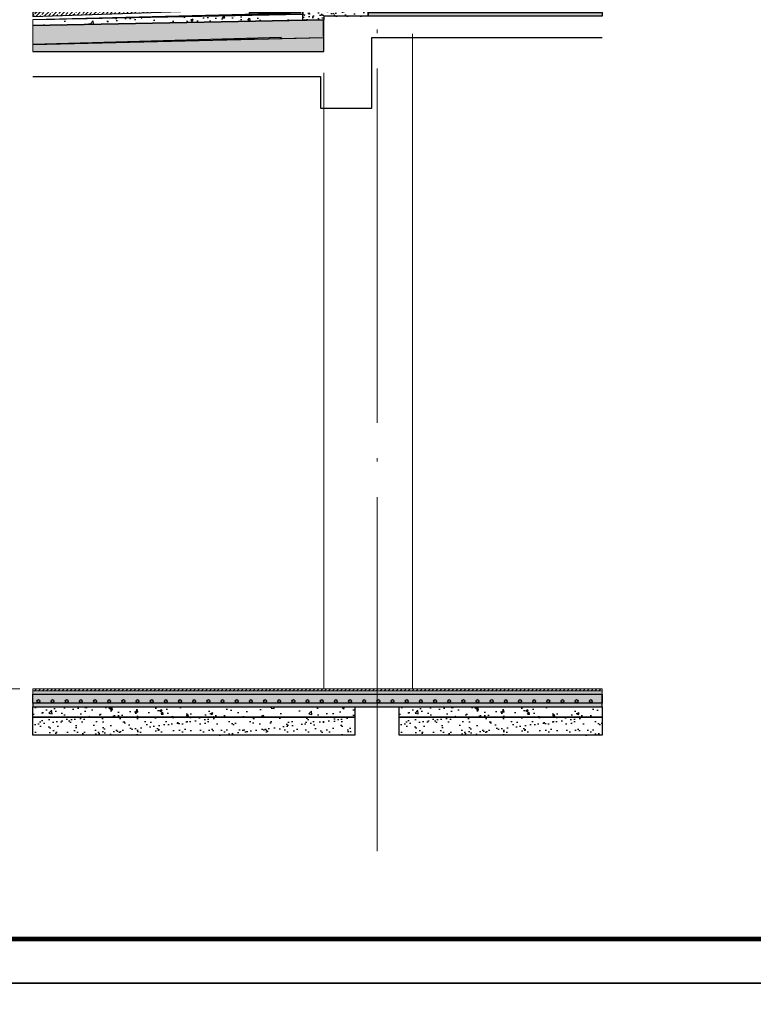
# Model space of a CAD drawing. Extents: x 447288 to 563800, y -194684 to 241749.
# Tile 36 of 91: x 468149 to 472292, y -150252 to -144692. Entities that reach past the tile are written whole.
import ezdxf

# ---------------------------------------------------------------- set-up
doc = ezdxf.new("R2010")
doc.units = 0
doc.header["$LTSCALE"] = 1000
for name, pattern in [('35$0$DASH', [0.35, 0.25, -0.1]), ('DASH', [0.35, 0.25, -0.1]), ('DOTE', [2.42, 2, -0.2, 0.02, -0.2])]:
    doc.linetypes.add(name, pattern=pattern)
doc.layers.get('0').update_dxf_attribs({"lineweight": 20})
for name, color, linetype in [('35$0$A-detl-FINISH', 1, 'Continuous'), ('35$0$A-detl-MEDM', 50, 'Continuous'), ('35$0$A-detl-XH', 8, 'Continuous'), ('35$0$PUB_HATCH', 8, 'Continuous'), ('35$0$保温层', 2, 'Continuous'), ('8$0$PUB_HATCH', 8, 'Continuous'), ('A-ELEV-LIN1', 40, 'Continuous'), ('A-ELEV-THIN', 7, 'Continuous'), ('A-OVER', 7, 'Continuous'), ('A-WATER-LAYER', 7, 'Continuous'), ('PUB_HATCH', 8, 'Continuous'), ('PUB_TITLE', 4, 'Continuous'), ('SURFACE', 6, 'Continuous'), ('详图填充-细石混凝土、混凝土', 8, 'Continuous'), ('详图现充-水泥砂浆', 8, 'Continuous')]:
    doc.layers.add(name, color=color, linetype=linetype)
doc.layers.add('A-ASIS', color=115, linetype='DASH', lineweight=0, plot=False)
for name, color, linetype, lineweight in [('DOTE', 10, 'DOTE', 9), ('详图填充-防水层', 126, 'Continuous', 200), ('防水', 124, 'Continuous', 0)]:
    doc.layers.add(name, color=color, linetype=linetype, lineweight=lineweight)

# ---------------------------------------------------------------- blocks, each defined once
blk = doc.blocks.new('*U185')
at = {"layer": '35$0$A-detl-XH', "linetype": 'Continuous'}
h = blk.add_hatch(dxfattribs=at)
h.set_pattern_fill('混凝土', color=256, scale=10, style=0)
h.set_pattern_definition([(50, (-48520.765, -34543.11), (71.72602, -6.275213), [7.5, -82.5]), (355, (-48520.765, -34543.11), (-13.87513, 75.21921), [6, -66]), (100.4514, (-48514.79, -34543.63), (57.85094, 68.943954), [6.37402, -70.11421]), (46.1842, (-48520.765, -34523.11), (106.7241, -16.5519), [11.25, -123.75]), (96.6356, (-48511.87, -34524.49), (93.46627, 97.41179), [9.56103, -105.1713]), (351.1842, (-48520.76, -34523.11), (93.4662, 97.41186), [9, -99]), (21, (-48510.765, -34528.11), (59.690705, -40.26189), [7.5, -82.5]), (326, (-48510.765, -34528.11), (24.33153, 72.515005), [6, -66]), (71.4514, (-48505.79, -34531.464), (84.02226, 32.25305), [6.37402, -70.11421]), (37.5, (-48520.765, -34543.11), (1.215986, 33.289385), [0, -65.2, 0, -67, 0, -66.25]), (7.5, (-48520.765, -34543.11), (26.306954, 39.441171), [0, -38.2, 0, -63.7, 0, -25.25]), (327.5, (-48543.065, -34543.11), (53.382244, -2.255487), [0, -25, 0, -78, 0, -103.5]), (317.5, (-48553.065, -34543.11), (58.318617, 10.0105), [0, -32.5, 0, -51.8, 0, -73.5])])
h.paths.add_polyline_path([(-487.8, 100), (2726.8, 100), (2726.8, 50), (-487.8, 50)])
at = {"layer": '35$0$PUB_HATCH'}
h = blk.add_hatch(dxfattribs=at)
h.set_pattern_fill('ANSI31', color=256, scale=10, style=0)
h.set_pattern_definition([(45, (1904.808, 0.005), (-11.22532, 11.22532), [])])
h.paths.add_polyline_path([(-487.8, 130), (2726.8, 130), (2726.8, 120), (-487.8, 120)])
at = {"layer": '8$0$PUB_HATCH'}
h = blk.add_hatch(dxfattribs=at)
h.set_pattern_fill('HONEY', color=252, scale=5)
h.set_pattern_definition([(0, (2726.777, 0), (11.90625, 6.874075), [7.9375, -15.875]), (120, (2726.777, 0), (-11.906249, 6.874077), [7.9375, -15.875]), (60, (2726.777, 0), (1e-06, 13.748152), [-15.875, 7.9375])])
h.paths.add_polyline_path([(2726.8, 50), (-487.8, 50), (-487.8, 30), (2726.8, 30)])
at = {"layer": 'PUB_HATCH', "linetype": 'Continuous'}
h = blk.add_hatch(dxfattribs=at)
h.set_pattern_fill('AR-SAND', color=256, scale=10, style=0)
h.set_pattern_definition([(37.5, (-48520.765, -34533.117), (-0.8000156, 24.470662), [0, -19.304, 0, -21.59, 0, -20.6375]), (7.5, (-48520.765, -34533.117), (22.476164, 35.841255), [0, -10.414, 0, -17.399, 0, -6.6675]), (327.5, (-48536.386, -34533.117), (39.5496185, 0.071859), [0, -6.35, 0, -22.86, 0, -29.845]), (317.5, (-48536.386, -34533.117), (38.177823, 11.146466), [0, -3.175, 0, -14.986, 0, -17.145])])
h.paths.add_polyline_path([(2726.8, 100), (2726.8, 120), (-487.8, 120), (-487.8, 100)])
blk.add_lwpolyline([(-487.8, 130), (2726.8, 130), (2726.8, 120), (-487.8, 120)], close=True)
at = {"linetype": 'Continuous'}
blk.add_lwpolyline([(2726.8, 100), (2726.8, 120), (-487.8, 120), (-487.8, 100)], close=True, dxfattribs=at)
at = {"layer": '35$0$A-detl-FINISH', "linetype": 'Continuous'}
blk.add_line((-462.8, 100), (2726.8, 100), dxfattribs=at)
for centre in [(-457.4, 62), (-377.4, 62), (-297.4, 62), (-217.4, 62), (-137.4, 62), (-57.4, 62), (22.6, 62), (102.6, 62), (182.6, 62), (262.6, 62), (342.6, 62), (422.6, 62), (502.6, 62), (582.6, 62), (662.6, 62), (742.6, 62), (822.6, 62), (902.6, 62), (982.6, 62), (1062.6, 62), (1142.6, 62), (1222.6, 62), (1302.6, 62), (1382.6, 62), (1462.6, 62), (1542.6, 62), (1622.6, 62), (1702.6, 62), (1782.6, 62), (1862.6, 62), (1942.6, 62), (2022.6, 62), (2102.6, 62), (2182.6, 62), (2262.6, 62), (2342.6, 62), (2422.6, 62), (2502.6, 62), (2582.6, 62), (2662.6, 62)]:
    blk.add_circle(centre, 8, dxfattribs=at)
at = {"layer": '35$0$保温层'}
blk.add_lwpolyline([(2726.8, 52), (2726.8, 100)], dxfattribs=at)
at = {"layer": 'A-ELEV-THIN'}
blk.add_lwpolyline([(-487.8, 100), (2726.8, 100), (2726.8, 50), (-487.8, 50)], close=True, dxfattribs=at)
at = {"layer": 'SURFACE', "color": 2}
blk.add_lwpolyline([(2726.8, 50), (-487.8, 50), (-487.8, 30), (2726.8, 30)], close=True, dxfattribs=at)
at = {"layer": '防水', "linetype": '35$0$DASH', "ltscale": 0.15, "const_width": 0.8}
blk.add_lwpolyline([(-487.8, 50), (2726.8, 50)], dxfattribs=at)
blk = doc.blocks.new('DSFGSER')
h = blk.add_hatch()
h.set_pattern_fill('ANSI33', color=253, scale=10)
h.set_pattern_definition([(45, (-652511.37, -19460.36), (-22.4506403, 22.4506403), []), (45, (-652488.92, -19460.36), (-22.4506403, 22.4506403), [15.875, -7.9375])])
edge = h.paths.add_edge_path()
edge.add_arc((-244.9, 671.3), 127, 267.3589, 305.063)
edge.add_line((-171.9, 567.3), (-171.9, 593.4))
edge.add_line((-171.9, 593.4), (-171.9, 600))
edge.add_arc((-244.9, 671.3), 102, 266.8316, 315.6691, ccw=False)
edge.add_line((-250.5, 569.4), (-1643.2, 522.3))
edge.add_line((-1643.2, 522.3), (-1643.2, 497.3))
edge.add_line((-1643.2, 497.3), (-250.7, 544.4))
at = {"layer": '35$0$A-detl-XH', "linetype": 'Continuous'}
h = blk.add_hatch(dxfattribs=at)
h.set_pattern_fill('AR-SAND', color=256, scale=2, style=0)
h.set_pattern_definition([(37.5, (-44137.375, -5774.8074), (-0.16000313, 4.89413237), [0, -3.8608, 0, -4.318, 0, -4.1275]), (7.5, (-44137.375, -5774.8074), (4.4952328, 7.168251), [0, -2.0828, 0, -3.4798, 0, -1.3335]), (327.5, (-44140.4993, -5774.8074), (7.9099237, 0.01437185), [0, -1.27, 0, -4.572, 0, -5.969]), (317.5, (-44140.499, -5774.8074), (7.6355645, 2.2292932), [0, -0.635, 0, -2.9972, 0, -3.429])])
h.paths.add_polyline_path([(-130, 520.4), (-130, 560.1), (380, 560.1), (380, 550), (-120, 550), (-120, 510.3), (-420, 510.4), (-420, 520.5)])
h = blk.add_hatch(dxfattribs=at)
h.set_pattern_fill('AR-SAND', color=256, scale=10, style=0)
h.set_pattern_definition([(37.5, (-51247.542, -34053.097), (-0.8000156, 24.470662), [0, -19.304, 0, -21.59, 0, -20.6375]), (7.5, (-51247.542, -34053.097), (22.476164, 35.841255), [0, -10.414, 0, -17.399, 0, -6.6675]), (327.5, (-51263.163, -34053.097), (39.5496185, 0.071859), [0, -6.35, 0, -22.86, 0, -29.845]), (317.5, (-51263.163, -34053.097), (38.177823, 11.146466), [0, -3.175, 0, -14.986, 0, -17.145])])
h.paths.add_polyline_path([(130, 560.1), (130, 590), (1571.4, 590), (1571.4, 570), (380, 570), (380, 560.1)])
h = blk.add_hatch(dxfattribs=at)
h.set_pattern_fill('混凝土', color=256, scale=10, style=0)
h.set_pattern_definition([(50, (-51247.54, -34073.09), (71.72602, -6.275213), [7.5, -82.5]), (355, (-51247.54, -34073.09), (-13.87513, 75.21921), [6, -66]), (100.4514, (-51241.565, -34073.61), (57.85094, 68.943954), [6.37402, -70.11421]), (46.1842, (-51247.54, -34053.09), (106.7241, -16.5519), [11.25, -123.75]), (96.6356, (-51238.65, -34054.47), (93.46627, 97.41179), [9.56103, -105.1713]), (351.1842, (-51247.54, -34053.09), (93.4662, 97.41186), [9, -99]), (21, (-51237.54, -34058.09), (59.690705, -40.26189), [7.5, -82.5]), (326, (-51237.54, -34058.09), (24.33153, 72.515005), [6, -66]), (71.4514, (-51232.57, -34061.445), (84.02226, 32.25305), [6.37402, -70.11421]), (37.5, (-51247.542, -34073.09), (1.215986, 33.289385), [0, -65.2, 0, -67, 0, -66.25]), (7.5, (-51247.54, -34073.09), (26.306954, 39.441171), [0, -38.2, 0, -63.7, 0, -25.25]), (327.5, (-51269.842, -34073.09), (53.382244, -2.255487), [0, -25, 0, -78, 0, -103.5]), (317.5, (-51279.84, -34073.09), (58.318617, 10.010498), [0, -32.5, 0, -51.8, 0, -73.5])])
h.paths.add_polyline_path([(1571.4, 570), (380, 570), (380, 560.1), (380, 560), (380, 550), (250, 550), (250, 520), (1571.4, 520)])
at = {"layer": '35$0$PUB_HATCH'}
h = blk.add_hatch(dxfattribs=at)
h.set_pattern_fill('ANSI31', color=256, scale=10, style=0)
h.set_pattern_definition([(45, (-44141.69, -5774.807), (-11.22532, 11.22532), [])])
h.paths.add_polyline_path([(-170, 570.1), (25.9, 570.1), (25.9, 600), (-165.7, 600), (-170, 595.7)])
h = blk.add_hatch(dxfattribs=at)
h.set_pattern_fill('ANSI31', color=256, scale=10, style=0)
h.set_pattern_definition([(45, (-821.969, 470.02), (-11.22532, 11.22532), [])])
h.paths.add_polyline_path([(1571.4, 600), (130, 600), (130, 590), (1571.4, 590)])
at = {"layer": '8$0$PUB_HATCH'}
h = blk.add_hatch(dxfattribs=at)
h.set_pattern_fill('隔热材料01', color=252, scale=50)
h.set_pattern_definition([(270, (-331231.213, -232076.316), (25, -5e-15), [2.508875, -22.491125]), (270, (-331249.942, -232076.316), (25, -5e-15), [2.508875, -22.491125]), (90, (-331237.186, -232093.28), (-25, 1e-15), [2.508875, -22.491125]), (90, (-331243.97, -232093.28), (-25, 1e-15), [2.508875, -22.491125]), (180, (-331228.071, -232097.298), (-3e-15, -25), [25.012125, 0.012125]), (135, (-331235.05, -232096.044), (1e-15, 24.999937), [2.134, -33.221375]), (116.56505, (-331211.559, -232094.535), (5.64e-05, 24.9999667), [1.4025, -54.49925]), (116.56505, (-331236.559, -232094.535), (5.64e-05, 24.9999667), [1.4025, -54.49925]), (153.43495, (-331207.541, -232097.298), (-5.64e-05, 24.9999667), [2.805, -53.09675]), (153.43495, (-331232.541, -232097.298), (-5.64e-05, 24.9999667), [2.805, -53.09675]), (63.43495, (-331212.186, -232090.772), (-5.64e-05, 24.9999667), [13.357, -42.54475]), (63.43495, (-331237.186, -232090.772), (-5.64e-05, 24.9999667), [13.357, -42.54475]), (116.56505, (-331206.213, -232076.316), (5.64e-05, 24.9999667), [1.4025, -54.49925]), (116.56505, (-331231.213, -232076.316), (5.64e-05, 24.9999667), [1.4025, -54.49925]), (135, (-331231.84, -232075.062), (1e-15, 24.999937), [2.134, -33.221375]), (153.43495, (-331208.35, -232073.553), (-5.64e-05, 24.9999667), [2.805, -53.09675]), (153.43495, (-331233.35, -232073.553), (-5.64e-05, 24.9999667), [2.805, -53.09675]), (45, (-331249.315, -232075.062), (1e-15, 24.999937), [2.134, -33.221375]), (63.43495, (-331224.942, -232076.316), (-5.64e-05, 24.9999667), [1.4025, -54.49925]), (63.43495, (-331249.942, -232076.316), (-5.64e-05, 24.9999667), [1.4025, -54.49925]), (26.56505, (-331222.806, -232073.553), (5.64e-05, 24.9999667), [2.805, -53.09675]), (26.56505, (-331247.806, -232073.553), (5.64e-05, 24.9999667), [2.805, -53.09675]), (116.56505, (-331218.969, -232090.772), (5.64e-05, 24.9999667), [13.357, -42.54475]), (116.56505, (-331243.969, -232090.772), (5.64e-05, 24.9999667), [13.357, -42.54475]), (45, (-331246.105, -232096.044), (1e-15, 24.999937), [2.134, -33.221375]), (63.43495, (-331219.596, -232094.535), (-5.64e-05, 24.9999667), [1.4025, -54.49925]), (63.43495, (-331244.596, -232094.535), (-5.64e-05, 24.9999667), [1.4025, -54.49925]), (26.56505, (-331223.614, -232097.298), (5.64e-05, 24.9999667), [2.805, -53.09675]), (26.56505, (-331248.614, -232097.298), (5.64e-05, 24.9999667), [2.805, -53.09675])])
h.paths.add_polyline_path([(250, 520), (1571.4, 520), (1571.4, 500), (250, 500)])
at = {"layer": 'A-ELEV-THIN'}
blk.add_hatch(color=253, dxfattribs=at).paths.add_polyline_path([(40, 600), (25.9, 600), (25.9, 560.1), (40, 560.1)])
at = {"layer": 'PUB_HATCH'}
h = blk.add_hatch(dxfattribs=at)
h.set_pattern_fill('混凝土', color=256, scale=10)
h.set_pattern_definition([(50, (-652488.547, -19460.36), (71.726018, -6.2752135), [7.5, -82.5]), (355, (-652488.55, -19460.36), (-13.875133, 75.219213), [6, -66]), (100.4514, (-652482.57, -19460.88), (57.850938, 68.943954), [6.374019, -70.114211]), (46.1842, (-652488.55, -19440.36), (106.724105, -16.551901), [11.25, -123.75]), (96.6356, (-652479.65, -19441.74), (93.46627, 97.411787), [9.561029, -105.1713]), (351.1842, (-652488.55, -19440.36), (93.466195, 97.41186), [9, -99]), (21, (-652478.547, -19445.36), (59.690705, -40.261889), [7.5, -82.5]), (326, (-652478.55, -19445.36), (24.331533, 72.5150045), [6, -66]), (71.4514, (-652473.57, -19448.715), (84.022263, 32.25305), [6.374019, -70.114211]), (37.5, (-652488.547, -19460.36), (1.2159855, 33.2893854), [0, -65.2, 0, -67, 0, -66.25]), (7.5, (-652488.547, -19460.36), (26.3069537, 39.4411712), [0, -38.2, 0, -63.7, 0, -25.25]), (327.5, (-652510.847, -19460.36), (53.3822436, -2.2554872), [0, -25, 0, -78, 0, -103.5]), (317.5, (-652520.847, -19460.36), (58.318617, 10.0104982), [0, -32.5, 0, -51.8, 0, -73.5])])
h.paths.add_polyline_path([(-120, 551.1), (250, 550), (250, 500), (0, 500), (0, 480), (-120, 477.7)])
h = blk.add_hatch(dxfattribs=at)
h.set_pattern_fill('HONEY', color=256, scale=10, angle=90)
h.set_pattern_definition([(90, (-178.672, 270.015), (-13.74815, 23.8125), [15.875, -31.75]), (210, (-178.672, 270.015), (-13.74815, -23.8125), [15.875, -31.75]), (150, (-178.672, 270.015), (-27.4963, 3e-06), [-31.75, 15.875])])
h.paths.add_polyline_path([(0, 480), (-1643.2, 448.1), (-1643.2, 340), (0, 380), (0, 450), (0, 450)])
h = blk.add_hatch(dxfattribs=at)
h.set_pattern_fill('焦渣矿渣', color=256, scale=10)
h.set_pattern_definition([(0, (97.77, 310.338), (20, 34.64), [4, -36]), (300, (97.77, 310.338), (39.9991, -0.0005), [4, -36]), (240, (101.77, 310.338), (19.9991, -34.6405), [4, -36]), (270, (113.77, 310.338), (40, -20), [6, -28.64]), (270, (117.77, 310.338), (40, -20), [6, -28.64]), (270, (121.77, 310.338), (40, -20), [6, -28.64])])
h.paths.add_polyline_path([(0, 380), (-1643.2, 340), (-1643.2, 300), (0, 300)])
at = {"layer": '详图填充-细石混凝土、混凝土'}
h = blk.add_hatch(dxfattribs=at)
h.set_pattern_fill('混凝土', color=256, scale=5)
h.set_pattern_definition([(50, (-442560.992, -271735.167), (35.8630091, -3.1376067), [3.75, -41.25]), (355, (-442560.992, -271735.167), (-6.9375667, 37.6096067), [3, -33]), (100.4514, (-442558.003, -271735.43), (28.925469, 34.471977), [3.1870095, -35.0571056]), (46.1842, (-442560.99, -271725.167), (53.3620524, -8.2759507), [5.625, -61.875]), (96.6356, (-442556.545, -271725.857), (46.7331353, 48.7058935), [4.7805144, -52.58565]), (351.1842, (-442560.99, -271725.167), (46.733097, 48.70593), [4.5, -49.5]), (21, (-442555.992, -271727.667), (29.8453526, -20.1309445), [3.75, -41.25]), (326, (-442555.992, -271727.667), (12.1657666, 36.2575023), [3, -33]), (71.4514, (-442553.505, -271729.345), (42.0111314, 16.1265248), [3.1870095, -35.0571056]), (37.5, (-442560.992, -271735.167), (0.60799277, 16.6446927), [0, -32.6, 0, -33.5, 0, -33.125]), (7.5, (-442560.992, -271735.167), (13.1534769, 19.7205856), [0, -19.1, 0, -31.85, 0, -12.625]), (327.5, (-442572.142, -271735.167), (26.6911218, -1.1277436), [0, -12.5, 0, -39, 0, -51.75]), (317.5, (-442577.142, -271735.167), (29.1593085, 5.0052491), [0, -16.25, 0, -25.9, 0, -36.75])])
edge = h.paths.add_edge_path()
edge.add_line((-194, 520.5), (-130, 520.4))
edge.add_line((-130, 520.4), (-130, 560.1))
edge.add_arc((-226.9, 645), 128.9, 284.806, 318.7698, ccw=False)
h = blk.add_hatch(dxfattribs=at)
h.set_pattern_fill('混凝土', color=256, scale=20)
h.set_pattern_definition([(50, (-443339.67, -271459.49), (143.452037, -12.550427), [15, -165]), (355, (-443339.67, -271459.49), (-27.750267, 150.438427), [12, -132]), (100.4514, (-443327.71, -271460.53), (115.701876, 137.88791), [12.74804, -140.228422]), (46.1842, (-443339.67, -271419.49), (213.44821, -33.1038), [22.5, -247.5]), (96.6356, (-443321.88, -271422.25), (186.93254, 194.823574), [19.12206, -210.3426]), (351.1842, (-443339.67, -271419.49), (186.93239, 194.82372), [18, -198]), (21, (-443319.67, -271429.49), (119.38141, -80.523778), [15, -165]), (326, (-443319.67, -271429.49), (48.663066, 145.03001), [12, -132]), (71.4514, (-443309.72, -271436.2), (168.044526, 64.5061), [12.74804, -140.228422]), (37.5, (-443339.666, -271459.49), (2.431971, 66.578771), [0, -130.4, 0, -134, 0, -132.5]), (7.5, (-443339.666, -271459.49), (52.613907, 78.882342), [0, -76.4, 0, -127.4, 0, -50.5]), (327.5, (-443384.266, -271459.49), (106.764487, -4.5109743), [0, -50, 0, -156, 0, -207]), (317.5, (-443404.27, -271459.49), (116.637234, 20.020996), [0, -65, 0, -103.6, 0, -147])])
h.paths.add_polyline_path([(-120, 510.3), (-1643.2, 478.4), (-1643.2, 448.1), (-120, 477.7)])
for points in [[(-130, 520.4), (-130, 560.1), (380, 560.1), (380, 550), (-120, 550), (-120, 510.3), (-420, 510.4), (-420, 520.5)], [(1571.4, 600), (130, 600), (130, 590), (1571.4, 590)]]:
    blk.add_lwpolyline(points, close=True)
blk.add_point((-170.3, 550))
at = {"layer": '35$0$A-detl-FINISH', "linetype": 'Continuous'}
blk.add_lwpolyline([(130, 560.1), (130, 590), (1571.4, 590), (1571.4, 570), (380, 570), (380, 560.1)], close=True, dxfattribs=at)
at = {"layer": '35$0$A-detl-FINISH', "linetype": '35$0$DASH', "ltscale": 0.3, "elevation": 0}
for points, const_width in [([(1571.4, 501.4), (250, 501.4)], 3), ([(1571.4, 520), (250, 520)], 0.5)]:
    blk.add_lwpolyline(points, dxfattribs=dict(at, const_width=const_width))
at = {"layer": '35$0$A-detl-FINISH', "linetype": 'Continuous'}
for centre in [(424.3, 532), (504.3, 532), (584.3, 532), (664.3, 532), (744.3, 532), (824.3, 532), (904.3, 532), (984.3, 532), (1064.3, 532), (1144.3, 532), (1224.3, 532), (1304.3, 532), (1384.3, 532), (1464.3, 532)]:
    blk.add_circle(centre, 8, dxfattribs=at)
at = {"layer": '35$0$A-detl-MEDM'}
blk.add_lwpolyline([(-170, 570.1), (25.9, 570.1), (25.9, 600), (-165.7, 600), (-170, 595.7), (-170, 570.1)], dxfattribs=at)
at = {"layer": '35$0$保温层', "elevation": 0}
blk.add_lwpolyline([(250, 522), (250, 550)], dxfattribs=at)
at = {"layer": 'A-ASIS'}
for points in [[(-120, 510.3), (-1643.2, 478.4), (-1643.2, 448.1), (-120, 477.7)], [(0, 480), (-1643.2, 448.1), (-1643.2, 340), (0, 380), (0, 450), (0, 450)], [(0, 380), (-1643.2, 340), (-1643.2, 300), (0, 300)]]:
    blk.add_lwpolyline(points, close=True, dxfattribs=at)
for points in [[(-174.9, 550), (-165.7, 550)], [(-170.3, 554.6), (-170.3, 545.4)]]:
    blk.add_lwpolyline(points, dxfattribs=at)
at = {"layer": 'A-ELEV-LIN1'}
blk.add_lwpolyline([(-250.7, 544.4, 0.166016), (-171.9, 567.3), (-171.9, 593.4), (-171.9, 600, -0.216379), (-250.5, 569.4), (-1643.2, 522.3), (-1643.2, 497.3)], format="xyb", close=True, dxfattribs=at)
at = {"layer": 'A-ELEV-THIN'}
for points in [[(40, 600), (25.9, 600), (25.9, 560.1), (40, 560.1)], [(1571.4, 570), (380, 570), (380, 560.1), (380, 560), (380, 550), (250, 550), (250, 520), (1571.4, 520)]]:
    blk.add_lwpolyline(points, close=True, dxfattribs=at)
at = {"layer": 'A-OVER'}
for points in [[(-115.7, 600), (-149.1, 600)], [(-1643.2, 300), (0, 300), (0, 480), (-118.6, 477.7), (-120, 550), (380, 550)], [(-1643.2, 160), (-20, 160), (-20, -20), (270, -20), (270, 380), (1571.4, 380)]]:
    blk.add_lwpolyline(points, dxfattribs=at)
blk.add_lwpolyline([(-120, 551.1), (250, 550), (250, 500), (0, 500), (0, 480), (-120, 477.7)], close=True, dxfattribs=at)
at = {"layer": 'A-WATER-LAYER'}
for points in [[(-1643.2, 482.1), (-370.4, 513.3), (-360.9, 518.3), (-236.5, 518.3, 0.176173), (-138, 561.8), (-138, 567.3, -0.414216), (-132, 573.3), (25.9, 573.3)], [(25.9, 570.3), (-135, 570.3), (-135, 561.8, -0.202932), (-236.5, 515.3), (-360.1, 515.3), (-369.7, 510.3), (-1643.2, 479.1)], [(25.9, 567.3), (-133, 567.3), (-133, 561.8, -0.20692), (-236.5, 513.3), (-360.5, 513.3)], [(-130, 564.3), (-130, 561.8, -0.233947), (-236.5, 510.3), (-360.5, 510.3)]]:
    blk.add_lwpolyline(points, format="xyb", dxfattribs=at)
at = {"layer": 'PUB_HATCH'}
blk.add_line((-240, 380), (-1643.2, 340), dxfattribs=at)
at = {"layer": 'SURFACE'}
for p, q in [((-120, 510.3), (-1643.2, 478.4)), ((-120, 480), (-120, 510.3)), ((-1643.2, 448.1), (0, 480))]:
    blk.add_line(p, q, dxfattribs=at)
at = {"layer": 'SURFACE', "color": 2}
blk.add_lwpolyline([(250, 520), (1571.4, 520), (1571.4, 500), (250, 500)], close=True, dxfattribs=at)
at = {"layer": 'SURFACE'}
blk.add_lwpolyline([(-1643.2, 340), (-1643.2, 340), (0, 380), (0, 450), (0, 450), (0, 480), (-1643.2, 448.1)], dxfattribs=at)
at = {"layer": '详图填充-防水层', "linetype": 'DASH', "ltscale": 0.1, "const_width": 3}
for points in [[(25.9, 571.8), (-131.5, 571.8, 0.414216), (-136.5, 566.8), (-136.5, 561.8, -0.190451), (-236.5, 516.8), (-360.5, 516.8), (-370, 511.8), (-1643.2, 480.6)], [(25.9, 565.8), (-131.5, 565.8), (-131.5, 561.8, -0.220774), (-236.5, 511.8), (-360.5, 511.8)]]:
    blk.add_lwpolyline(points, format="xyb", dxfattribs=at)
at = {"layer": '详图填充-防水层', "linetype": 'DASH', "ltscale": 0.1, "const_width": 1.5}
blk.add_lwpolyline([(-1643.2, 305), (-5, 305), (-6.1, 479.9), (-120.6, 477.7), (-120, 550), (380, 550)], dxfattribs=at)
at = {"layer": '详图现充-水泥砂浆'}
blk.add_lwpolyline([(-194, 520.5), (-130, 520.4), (-130, 560.1, -0.149289)], format="xyb", close=True, dxfattribs=at)

msp = doc.modelspace()

# ---------------------------------------------------------------- hatches: boundary and pattern name
at = {"layer": 'PUB_HATCH'}
h = msp.add_hatch(dxfattribs=at)
h.set_pattern_fill('混凝土', color=256, scale=20)
h.set_pattern_definition([(50, (-236074.59, 308404.44), (143.452037, -12.550427), [15, -165]), (355, (-236074.6, 308404.44), (-27.750267, 150.438427), [12, -132]), (100.4514, (-236062.64, 308403.39), (115.701876, 137.887908), [12.748038, -140.228422]), (46.1842, (-236074.6, 308444.44), (213.44821, -33.103803), [22.5, -247.5]), (96.6356, (-236056.8, 308441.68), (186.93254, 194.823574), [19.12206, -210.3426]), (351.1842, (-236074.6, 308444.44), (186.93239, 194.82372), [18, -198]), (21, (-236054.59, 308434.44), (119.38141, -80.523778), [15, -165]), (326, (-236054.6, 308434.44), (48.663066, 145.03001), [12, -132]), (71.4514, (-236044.65, 308427.73), (168.044526, 64.5061), [12.748038, -140.228422]), (37.5, (-236074.594, 308404.436), (2.431971, 66.5787708), [0, -130.4, 0, -134, 0, -132.5]), (7.5, (-236074.594, 308404.436), (52.6139075, 78.8823424), [0, -76.4, 0, -127.4, 0, -50.5]), (327.5, (-236119.194, 308404.436), (106.7644872, -4.5109743), [0, -50, 0, -156, 0, -207]), (317.5, (-236139.19, 308404.44), (116.637234, 20.020996), [0, -65, 0, -103.6, 0, -147])])
h.paths.add_polyline_path([(468224.4, -148571.6), (470042.6, -148571.6), (470042.6, -148631.6), (468224.4, -148631.6)])
h = msp.add_hatch(dxfattribs=at)
h.set_pattern_fill('混凝土', color=256, scale=20)
h.set_pattern_definition([(50, (-234006.44, 308404.44), (143.452037, -12.550427), [15, -165]), (355, (-234006.44, 308404.44), (-27.750267, 150.438427), [12, -132]), (100.4514, (-233994.48, 308403.39), (115.701876, 137.887908), [12.748038, -140.228422]), (46.1842, (-234006.44, 308444.44), (213.44821, -33.103803), [22.5, -247.5]), (96.6356, (-233988.65, 308441.68), (186.93254, 194.823574), [19.12206, -210.3426]), (351.1842, (-234006.44, 308444.44), (186.93239, 194.82372), [18, -198]), (21, (-233986.44, 308434.44), (119.38141, -80.523778), [15, -165]), (326, (-233986.44, 308434.44), (48.663066, 145.03001), [12, -132]), (71.4514, (-233976.49, 308427.73), (168.044526, 64.5061), [12.748038, -140.228422]), (37.5, (-234006.435, 308404.436), (2.431971, 66.5787708), [0, -130.4, 0, -134, 0, -132.5]), (7.5, (-234006.435, 308404.436), (52.6139075, 78.8823424), [0, -76.4, 0, -127.4, 0, -50.5]), (327.5, (-234051.035, 308404.436), (106.7644872, -4.5109743), [0, -50, 0, -156, 0, -207]), (317.5, (-234071.035, 308404.44), (116.637234, 20.020996), [0, -65, 0, -103.6, 0, -147])])
h.paths.add_polyline_path([(470292.6, -148571.6), (471439, -148571.6), (471439, -148631.6), (470292.6, -148631.6)])
h = msp.add_hatch(dxfattribs=at)
h.set_pattern_fill('AR-SAND', color=256, scale=30)
h.set_pattern_definition([(37.5, (-2977993.593, -2161486.636), (-2.4000469, 73.4119856), [0, -57.912, 0, -64.77, 0, -61.9125]), (7.5, (-2977993.59, -2161486.64), (67.4284925, 107.523765), [0, -31.242, 0, -52.197, 0, -20.0025]), (327.5, (-2978040.456, -2161486.636), (118.6488555, 0.2155777), [0, -19.05, 0, -68.58, 0, -89.535]), (317.5, (-2978040.46, -2161486.64), (114.533468, 33.4393985), [0, -9.525, 0, -44.958, 0, -51.435])])
h.paths.add_polyline_path([(468224.4, -148631.6), (470042.6, -148631.6), (470042.6, -148731.6), (468224.4, -148731.6)])
h = msp.add_hatch(dxfattribs=at)
h.set_pattern_fill('AR-SAND', color=256, scale=30)
h.set_pattern_definition([(37.5, (-2975925.434, -2161486.636), (-2.4000469, 73.4119856), [0, -57.912, 0, -64.77, 0, -61.9125]), (7.5, (-2975925.43, -2161486.64), (67.4284925, 107.523765), [0, -31.242, 0, -52.197, 0, -20.0025]), (327.5, (-2975972.3, -2161486.636), (118.6488555, 0.2155777), [0, -19.05, 0, -68.58, 0, -89.535]), (317.5, (-2975972.3, -2161486.64), (114.533468, 33.4393985), [0, -9.525, 0, -44.958, 0, -51.435])])
h.paths.add_polyline_path([(470292.6, -148631.6), (471439, -148631.6), (471439, -148731.6), (470292.6, -148731.6)])

# ---------------------------------------------------------------- linework, layer by layer
at = {"color": 0}
for p, q in [((470367.6, -148471.6), (470367.6, -144771.6)), ((469867.6, -148471.6), (469867.6, -144991.6))]:
    msp.add_line(p, q, dxfattribs=at)
at = {"layer": 'A-ASIS'}
msp.add_lwpolyline([(469200.9, -148471.6), (464267.7, -148471.6)], dxfattribs=at)
at = {"layer": 'A-ELEV-THIN'}
for points in [[(468224.4, -148631.6), (470042.6, -148631.6), (470042.6, -148731.6), (468224.4, -148731.6)], [(470292.6, -148631.6), (471439, -148631.6), (471439, -148731.6), (470292.6, -148731.6)]]:
    msp.add_lwpolyline(points, close=True, dxfattribs=at)
at = {"layer": 'DOTE'}
msp.add_line((470167.6, -149387.6), (470167.6, -135853.3), dxfattribs=at)
at = {"layer": 'PUB_TITLE'}
for points in [[(462373.2, -150133.7), (483398.2, -150133.7), (483398.2, -135283.7), (462373.2, -135283.7)], [(462373.2, -164983.7), (483398.2, -164983.7), (483398.2, -150133.7), (462373.2, -150133.7)]]:
    msp.add_lwpolyline(points, close=True, dxfattribs=at)
at = {"layer": 'PUB_TITLE', "const_width": 25}
msp.add_lwpolyline([(462998.2, -149883.7), (483148.2, -149883.7), (483148.2, -135533.7), (462998.2, -135533.7)], close=True, dxfattribs=at)
at = {"layer": 'SURFACE'}
for points in [[(468224.4, -148571.6), (470042.6, -148571.6), (470042.6, -148631.6), (468224.4, -148631.6)], [(470292.6, -148571.6), (471439, -148571.6), (471439, -148631.6), (470292.6, -148631.6)]]:
    msp.add_lwpolyline(points, close=True, dxfattribs=at)
at = {"layer": '防水', "linetype": '35$0$DASH', "ltscale": 0.15, "const_width": 1.5}
msp.add_lwpolyline([(468224.4, -148571.6), (471439, -148571.6)], dxfattribs=at)

# ---------------------------------------------------------------- block references
msp.add_blockref('*U185', (468712.2, -148601.6))
at = {"layer": 'A-OVER'}
msp.add_blockref('DSFGSER', (469867.6, -145171.6), dxfattribs=at)

doc.saveas('drawing.dxf')
